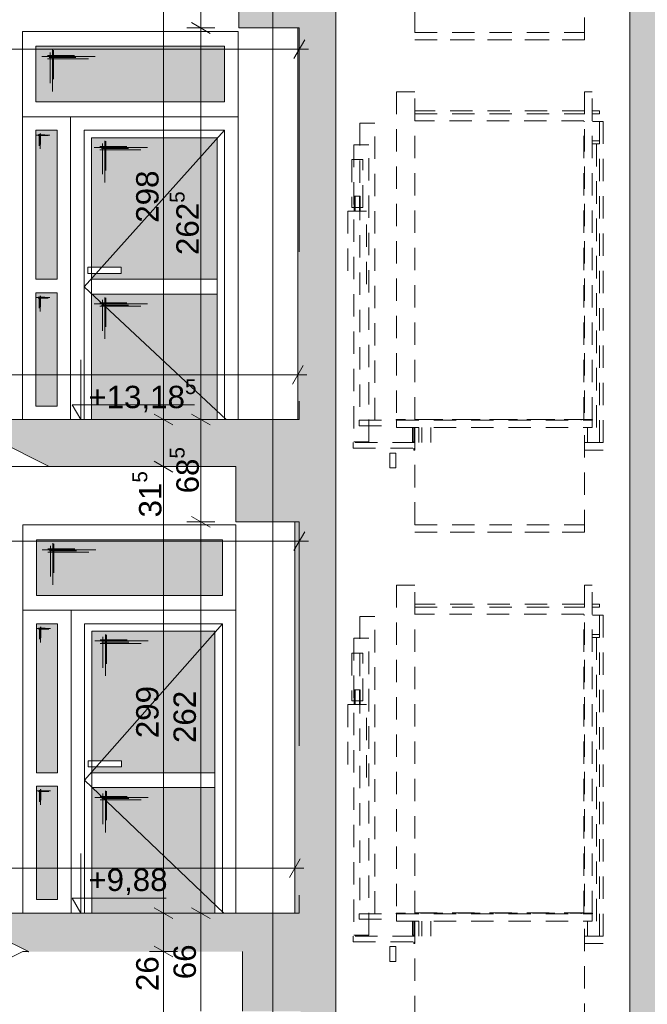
# Paper-space layout 'A-15 INWENTARYZACJA - PRZEKRÓJ' of a CAD drawing. Header units: millimetres. Extents: x 0 to 594, y 0 to 550.
# Tile 17 of 62: x 129 to 171, y 255 to 320. Entities that reach past the tile are written whole.
import ezdxf
from ezdxf.xclip import XClip

# ---------------------------------------------------------------- set-up
doc = ezdxf.new("R2010")
doc.units = ezdxf.units.MM
doc.header["$MEASUREMENT"] = 0
doc.header["$XCLIPFRAME"] = 0
for name, pattern in [('DASHDOTX2', [1000, 500, -250, 0, -250]), ('LINIE_3', [25, 15, -10]), ('Przer. długie kreski', [2.5, 1.5, -1]), ('PRZERYWANA', [5.64444, 2.82222, -2.82222]), ('VERDECKT', [381, 254, -127])]:
    doc.linetypes.add(name, pattern=pattern)
for name, color, linetype, lineweight, true_color in [('A_osie_Nr_pióra__16', 7, 'Continuous', 5, 0x0f0f0f), ('A_schody_Nr_pióra__9', 7, 'Continuous', 13, 0xadadad), ('A_stolarka_Nr_pióra__254', 7, 'Continuous', 5, 0xfdfdfd), ('A_stolarka_Nr_pióra__9', 7, 'Continuous', 13, 0xadadad), ('A_winda_Nr_pióra__10', 7, 'Continuous', 13, 0x4b4b4b), ('A_ściany_Nr_pióra__8', 7, 'Continuous', 13, 0x4c4c4c)]:
    doc.layers.add(name, color=color, linetype=linetype, lineweight=lineweight, true_color=true_color)
doc.layers.add('A_podrys', color=7, linetype='Continuous')
doc.layers.add('A_stolarka', color=7, linetype='Continuous')
for name, color, linetype, lineweight in [('A_schody_Nr_pióra__1', 7, 'Continuous', 20), ('A_strop_Nr_pióra__1', 7, 'Continuous', 20), ('A_wymiary_Nr_pióra__1', 7, 'Continuous', 20), ('A_wymiary_Nr_pióra__2', 8, 'Continuous', 13), ('A_ściany_Nr_pióra__1', 7, 'Continuous', 20)]:
    doc.layers.add(name, color=color, linetype=linetype, lineweight=lineweight)
doc.styles.add('STYL_AUTOMATYCZNY_1', font='arial.ttf')
doc.styles.add('STYL_AUTOMATYCZNY_4', font='arial.ttf')

# ---------------------------------------------------------------- blocks, each defined once
blk = doc.blocks.new('Rysunek_2_2', base_point=(-1563.001, -181.131))
at = {"linetype": 'Continuous', "lineweight": 0, "true_color": 0x000000}
h = blk.add_hatch(color=18, dxfattribs=at)
h.paths.add_polyline_path([(78.971, 521.258), (82.471, 521.258), (82.471, 526.771), (144.471, 526.771), (144.471, 492.058), (128.571, 492.058), (128.571, 487.833), (144.178, 487.833), (144.178, 485.033), (148.171, 485.033), (148.171, 458.833), (128.921, 458.833), (128.921, 459.335), (129.071, 459.335), (129.071, 460.335), (125.881, 460.335), (125.881, 460.838), (126.031, 460.838), (126.031, 461.838), (122.841, 461.838), (122.841, 462.34), (122.991, 462.34), (122.991, 463.34), (119.801, 463.34), (119.801, 463.842), (119.951, 463.842), (119.951, 464.842), (116.761, 464.842), (116.761, 465.345), (116.911, 465.345), (116.911, 466.345), (113.721, 466.345), (113.721, 466.847), (113.871, 466.847), (113.871, 467.847), (110.681, 467.847), (110.681, 468.349), (110.831, 468.349), (110.831, 469.349), (107.641, 469.349), (107.641, 469.851), (107.791, 469.851), (107.791, 470.851), (104.601, 470.851), (104.601, 471.354), (104.751, 471.354), (104.751, 472.354), (101.561, 472.354), (101.561, 472.856), (101.711, 472.856), (101.711, 473.856), (98.521, 473.856), (98.521, 474.358), (98.671, 474.358), (98.671, 475.358), (95.471, 475.358), (82.471, 475.358), (82.471, 472.158), (98.571, 472.158), (131.1, 456.083), (143.951, 456.083), (143.951, 452.033), (147.971, 452.033), (147.971, 425.983), (128.521, 425.983), (128.521, 426.467), (128.671, 426.467), (128.671, 427.467), (125.541, 427.467), (125.541, 427.951), (125.691, 427.951), (125.691, 428.951), (122.561, 428.951), (122.561, 429.435), (122.711, 429.435), (122.711, 430.435), (119.581, 430.435), (119.581, 430.92), (119.731, 430.92), (119.731, 431.92), (116.601, 431.92), (116.601, 432.404), (116.751, 432.404), (116.751, 433.404), (113.621, 433.404), (113.621, 433.888), (113.771, 433.888), (113.771, 434.888), (110.641, 434.888), (110.641, 435.372), (110.791, 435.372), (110.791, 436.372), (107.661, 436.372), (107.661, 436.856), (107.811, 436.856), (107.811, 437.856), (104.681, 437.856), (104.681, 438.34), (104.831, 438.34), (104.831, 439.34), (101.701, 439.34), (101.701, 439.824), (101.851, 439.824), (101.851, 440.824), (98.721, 440.824), (98.721, 441.308), (98.871, 441.308), (98.871, 442.308), (98.321, 442.308), (82.471, 442.308), (82.471, 439.308), (98.4, 439.308), (130.728, 423.208), (144.291, 423.208), (144.291, 419.148), (147.671, 419.148), (147.671, 393.008), (128.121, 393.008), (128.121, 393.522), (128.271, 393.522), (128.271, 394.522), (125.181, 394.522), (125.181, 395.035), (125.331, 395.035), (125.331, 396.035), (122.241, 396.035), (122.241, 396.549), (122.391, 396.549), (122.391, 397.549), (119.301, 397.549), (119.301, 398.063), (119.451, 398.063), (119.451, 399.063), (116.361, 399.063), (116.361, 399.576), (116.511, 399.576), (116.511, 400.576), (113.421, 400.576), (113.421, 401.09), (113.571, 401.09), (113.571, 402.09), (110.481, 402.09), (110.481, 402.604), (110.631, 402.604), (110.631, 403.604), (107.541, 403.604), (107.541, 404.117), (107.691, 404.117), (107.691, 405.117), (104.601, 405.117), (104.601, 405.631), (104.751, 405.631), (104.751, 406.631), (101.661, 406.631), (101.661, 407.145), (101.811, 407.145), (101.811, 408.145), (98.721, 408.145), (98.721, 408.658), (98.871, 408.658), (98.871, 409.658), (95.671, 409.658), (82.471, 409.658), (82.471, 406.408), (98.817, 406.408), (131.205, 389.733), (143.851, 389.733), (143.851, 385.843), (147.471, 385.843), (147.471, 359.733), (128.121, 359.733), (128.121, 360.245), (128.271, 360.245), (128.271, 361.245), (125.091, 361.245), (125.091, 361.756), (125.241, 361.756), (125.241, 362.756), (122.061, 362.756), (122.061, 363.267), (122.211, 363.267), (122.211, 364.267), (119.031, 364.267), (119.031, 364.779), (119.181, 364.779), (119.181, 365.779), (116.001, 365.779), (116.001, 366.29), (116.151, 366.29), (116.151, 367.29), (112.971, 367.29), (112.971, 367.801), (113.121, 367.801), (113.121, 368.801), (109.941, 368.801), (109.941, 369.313), (110.091, 369.313), (110.091, 370.313), (106.911, 370.313), (106.911, 370.824), (107.061, 370.824), (107.061, 371.824), (103.881, 371.824), (103.881, 372.335), (104.031, 372.335), (104.031, 373.335), (100.851, 373.335), (100.851, 373.847), (101.001, 373.847), (101.001, 374.847), (97.821, 374.847), (97.821, 375.358), (97.971, 375.358), (97.971, 376.358), (94.771, 376.358), (82.471, 376.358), (82.471, 373.208), (97.746, 373.208), (130.725, 356.758), (144.201, 356.758), (144.201, 353.088), (148.071, 353.088), (148.071, 326.658), (128.521, 326.658), (128.521, 327.154), (128.671, 327.154), (128.671, 328.154), (125.521, 328.154), (125.521, 328.649), (125.671, 328.649), (125.671, 329.649), (122.521, 329.649), (122.521, 330.145), (122.671, 330.145), (122.671, 331.145), (119.521, 331.145), (119.521, 331.64), (119.671, 331.64), (119.671, 332.64), (116.521, 332.64), (116.521, 333.135), (116.671, 333.135), (116.671, 334.135), (113.521, 334.135), (113.521, 334.631), (113.671, 334.631), (113.671, 335.631), (110.521, 335.631), (110.521, 336.126), (110.671, 336.126), (110.671, 337.126), (107.521, 337.126), (107.521, 337.622), (107.671, 337.622), (107.671, 338.622), (104.521, 338.622), (104.521, 339.117), (104.671, 339.117), (104.671, 340.117), (101.521, 340.117), (101.521, 340.613), (101.671, 340.613), (101.671, 341.613), (98.521, 341.613), (98.521, 342.108), (98.671, 342.108), (98.671, 343.108), (95.471, 343.108), (82.471, 343.108), (82.471, 340.108), (98.177, 340.108), (131.528, 323.483), (144.014, 323.483), (144.014, 319.913), (147.971, 319.913), (147.971, 293.683), (147.771, 293.683), (128.421, 293.683), (128.421, 294.185), (128.571, 294.185), (128.571, 295.185), (125.441, 295.185), (125.441, 295.688), (125.591, 295.688), (125.591, 296.688), (122.461, 296.688), (122.461, 297.19), (122.611, 297.19), (122.611, 298.19), (119.481, 298.19), (119.481, 298.692), (119.631, 298.692), (119.631, 299.692), (116.501, 299.692), (116.501, 300.195), (116.651, 300.195), (116.651, 301.195), (113.521, 301.195), (113.521, 301.697), (113.671, 301.697), (113.671, 302.697), (110.541, 302.697), (110.541, 303.199), (110.691, 303.199), (110.691, 304.199), (107.561, 304.199), (107.561, 304.701), (107.711, 304.701), (107.711, 305.701), (104.581, 305.701), (104.581, 306.204), (104.731, 306.204), (104.731, 307.204), (101.601, 307.204), (101.601, 307.706), (101.751, 307.706), (101.751, 308.706), (98.621, 308.706), (98.621, 309.208), (98.771, 309.208), (98.771, 310.208), (95.571, 310.208), (82.471, 310.208), (82.471, 307.008), (98.657, 307.008), (131.337, 290.533), (143.821, 290.533), (143.821, 286.843), (147.771, 286.843), (147.771, 260.633), (128.171, 260.633), (128.121, 260.633), (128.121, 261.099), (128.271, 261.099), (128.271, 262.099), (125.161, 262.099), (125.161, 262.565), (125.311, 262.565), (125.311, 263.565), (122.201, 263.565), (122.201, 264.031), (122.351, 264.031), (122.351, 265.031), (119.241, 265.031), (119.241, 265.497), (119.391, 265.497), (119.391, 266.497), (116.281, 266.497), (116.281, 266.963), (116.431, 266.963), (116.431, 267.963), (113.321, 267.963), (113.321, 268.429), (113.471, 268.429), (113.471, 269.429), (110.361, 269.429), (110.361, 269.895), (110.511, 269.895), (110.511, 270.895), (107.401, 270.895), (107.401, 271.36), (107.551, 271.36), (107.551, 272.36), (104.441, 272.36), (104.441, 272.826), (104.591, 272.826), (104.591, 273.826), (101.481, 273.826), (101.481, 274.292), (101.631, 274.292), (101.631, 275.292), (98.521, 275.292), (98.521, 275.758), (98.671, 275.758), (98.671, 276.758), (95.471, 276.758), (82.471, 276.758), (82.471, 273.908), (97.936, 273.908), (129.941, 258.058), (144.279, 258.058), (144.279, 254.058), (148.071, 254.058), (148.171, 254.058), (148.171, 227.858), (148.071, 227.858), (128.821, 227.858), (128.821, 228.317), (128.971, 228.317), (128.971, 229.317), (125.791, 229.317), (125.791, 229.776), (125.941, 229.776), (125.941, 230.776), (122.761, 230.776), (122.761, 231.235), (122.911, 231.235), (122.911, 232.235), (119.731, 232.235), (119.731, 232.695), (119.881, 232.695), (119.881, 233.695), (116.701, 233.695), (116.701, 234.154), (116.851, 234.154), (116.851, 235.154), (113.671, 235.154), (113.671, 235.613), (113.821, 235.613), (113.821, 236.613), (110.641, 236.613), (110.641, 237.072), (110.791, 237.072), (110.791, 238.072), (107.611, 238.072), (107.611, 238.531), (107.761, 238.531), (107.761, 239.531), (104.581, 239.531), (104.581, 239.99), (104.731, 239.99), (104.731, 240.99), (101.551, 240.99), (101.551, 241.449), (101.701, 241.449), (101.701, 242.449), (98.521, 242.449), (98.521, 242.908), (98.671, 242.908), (98.671, 243.908), (95.471, 243.908), (82.471, 243.908), (82.471, 257.508), (80.778, 257.508), (80.778, 257.458), (79.778, 257.458), (79.778, 257.508), (78.971, 257.508), (78.971, 128.858), (78.971, 108.706), (172.701, 108.706), (223.521, 108.706), (304.19, 108.706), (545.864, 108.706), (545.864, 212.647), (540.844, 212.647), (540.844, 210.897), (524.894, 210.897), (524.894, 211.43), (525.044, 211.43), (525.044, 212.43), (521.953, 212.43), (521.953, 212.963), (522.103, 212.963), (522.103, 213.963), (519.012, 213.963), (519.012, 214.496), (519.162, 214.496), (519.162, 215.496), (516.071, 215.496), (516.071, 216.029), (516.221, 216.029), (516.221, 217.029), (513.13, 217.029), (513.13, 217.562), (513.28, 217.562), (513.28, 218.562), (510.189, 218.562), (510.189, 219.095), (510.339, 219.095), (510.339, 220.095), (507.248, 220.095), (507.248, 220.628), (507.398, 220.628), (507.398, 221.628), (504.307, 221.628), (504.307, 222.161), (504.457, 222.161), (504.457, 223.161), (501.366, 223.161), (501.366, 223.694), (501.516, 223.694), (501.516, 224.694), (498.425, 224.694), (498.425, 225.226), (498.575, 225.226), (498.575, 226.226), (495.849, 226.226), (495.484, 226.226), (495.484, 226.759), (495.634, 226.759), (495.634, 227.759), (495.554, 227.759), (477.104, 227.759), (477.104, 254.109), (479.494, 254.109), (479.494, 257.939), (494.161, 257.939), (524.302, 242.503), (527.184, 241.027), (540.844, 241.027), (540.844, 243.977), (524.714, 243.977), (524.714, 244.505), (524.864, 244.505), (524.864, 245.505), (521.731, 245.505), (521.731, 246.033), (521.881, 246.033), (521.881, 247.033), (518.748, 247.033), (518.748, 247.56), (518.898, 247.56), (518.898, 248.56), (515.765, 248.56), (515.765, 249.088), (515.915, 249.088), (515.915, 250.088), (512.782, 250.088), (512.782, 250.616), (512.932, 250.616), (512.932, 251.616), (509.799, 251.616), (509.799, 252.144), (509.949, 252.144), (509.949, 253.144), (506.816, 253.144), (506.816, 253.671), (506.966, 253.671), (506.966, 254.671), (503.833, 254.671), (503.833, 255.199), (503.983, 255.199), (503.983, 256.199), (500.85, 256.199), (500.85, 256.727), (501, 256.727), (501, 257.727), (497.867, 257.727), (497.867, 258.255), (498.017, 258.255), (498.017, 259.255), (495.067, 259.255), (494.884, 259.255), (494.884, 259.782), (495.034, 259.782), (495.034, 260.782), (494.924, 260.782), (494.774, 260.782), (491.904, 260.782), (476.524, 260.782), (476.494, 260.782), (476.494, 287.012), (478.924, 287.012), (478.924, 290.882), (494.18, 290.882), (524.493, 275.514), (528.116, 273.677), (540.844, 273.677), (540.844, 276.987), (527.733, 276.987), (524.904, 276.987), (524.904, 277.513), (525.054, 277.513), (525.054, 278.513), (521.894, 278.513), (521.894, 279.039), (522.044, 279.039), (522.044, 280.039), (518.884, 280.039), (518.884, 280.565), (519.034, 280.565), (519.034, 281.565), (515.874, 281.565), (515.874, 282.091), (516.024, 282.091), (516.024, 283.091), (512.864, 283.091), (512.864, 283.617), (513.014, 283.617), (513.014, 284.617), (509.854, 284.617), (509.854, 285.143), (510.004, 285.143), (510.004, 286.143), (506.844, 286.143), (506.844, 286.669), (506.994, 286.669), (506.994, 287.669), (503.834, 287.669), (503.834, 288.195), (503.984, 288.195), (503.984, 289.195), (500.824, 289.195), (500.824, 289.721), (500.974, 289.721), (500.974, 290.721), (497.814, 290.721), (497.814, 291.247), (497.964, 291.247), (497.964, 292.247), (494.804, 292.247), (494.804, 292.271), (494.804, 292.773), (494.954, 292.773), (494.954, 293.773), (494.924, 293.773), (494.454, 293.773), (476.824, 293.773), (476.824, 319.773), (478.994, 319.773), (478.994, 323.723), (495.855, 323.723), (524.618, 308.913), (528.086, 307.127), (540.844, 307.127), (540.844, 310.427), (524.954, 310.427), (524.954, 310.959), (525.104, 310.959), (525.104, 311.959), (521.98, 311.959), (521.98, 312.49), (522.13, 312.49), (522.13, 313.49), (519.006, 313.49), (519.006, 314.021), (519.156, 314.021), (519.156, 315.021), (516.032, 315.021), (516.032, 315.553), (516.182, 315.553), (516.182, 316.553), (513.058, 316.553), (513.058, 317.084), (513.208, 317.084), (513.208, 318.084), (510.084, 318.084), (510.084, 318.615), (510.234, 318.615), (510.234, 319.615), (507.11, 319.615), (507.11, 320.147), (507.26, 320.147), (507.26, 321.147), (504.136, 321.147), (504.136, 321.678), (504.286, 321.678), (504.286, 322.678), (501.162, 322.678), (501.162, 323.21), (501.312, 323.21), (501.312, 324.21), (498.188, 324.21), (498.188, 324.741), (498.338, 324.741), (498.338, 325.741), (495.214, 325.741), (495.214, 325.759), (495.214, 326.272), (495.364, 326.272), (495.364, 327.272), (494.884, 327.272), (492.234, 327.272), (476.744, 327.272), (476.744, 353.502), (479.104, 353.502), (479.104, 357.272), (494.171, 357.272), (524.472, 342.222), (527.824, 340.557), (540.844, 340.557), (540.844, 343.717), (524.834, 343.717), (524.834, 344.21), (524.984, 344.21), (524.984, 345.21), (521.828, 345.21), (521.828, 345.703), (521.978, 345.703), (521.978, 346.703), (518.822, 346.703), (518.822, 347.196), (518.972, 347.196), (518.972, 348.196), (515.816, 348.196), (515.816, 348.689), (515.966, 348.689), (515.966, 349.689), (512.81, 349.689), (512.81, 350.182), (512.96, 350.182), (512.96, 351.182), (509.804, 351.182), (509.804, 351.676), (509.954, 351.676), (509.954, 352.676), (506.798, 352.676), (506.798, 353.169), (506.948, 353.169), (506.948, 354.169), (503.792, 354.169), (503.792, 354.662), (503.942, 354.662), (503.942, 355.662), (503.693, 355.662), (500.786, 355.662), (500.786, 356.155), (500.936, 356.155), (500.936, 357.155), (500.69, 357.155), (497.78, 357.155), (497.78, 357.648), (497.93, 357.648), (497.93, 358.648), (497.687, 358.648), (495.09, 358.648), (494.774, 358.648), (494.774, 359.141), (494.924, 359.141), (494.924, 360.141), (476.674, 360.141), (476.674, 386.401), (478.894, 386.401), (478.894, 389.901), (495.646, 389.901), (524.664, 375.537), (528.34, 373.717), (540.844, 373.717), (540.844, 377.057), (524.974, 377.057), (524.974, 377.542), (525.124, 377.542), (525.124, 378.542), (521.974, 378.542), (521.974, 379.027), (522.124, 379.027), (522.124, 380.027), (518.974, 380.027), (518.974, 380.512), (519.124, 380.512), (519.124, 381.512), (515.974, 381.512), (515.974, 381.997), (516.124, 381.997), (516.124, 382.997), (512.974, 382.997), (512.974, 383.482), (513.124, 383.482), (513.124, 384.482), (509.974, 384.482), (509.974, 384.967), (510.124, 384.967), (510.124, 385.967), (506.974, 385.967), (506.974, 386.452), (507.124, 386.452), (507.124, 387.452), (503.974, 387.452), (503.974, 387.937), (504.124, 387.937), (504.124, 388.937), (500.974, 388.937), (500.974, 389.422), (501.124, 389.422), (501.124, 390.422), (497.974, 390.422), (497.974, 390.907), (498.124, 390.907), (498.124, 391.907), (494.974, 391.907), (494.974, 392.392), (495.124, 392.392), (495.124, 393.392), (476.594, 393.392), (476.594, 419.552), (478.984, 419.552), (478.984, 423.322), (494.208, 423.322), (524.534, 408.57), (528.158, 406.807), (540.844, 406.807), (540.844, 410.087), (524.844, 410.087), (524.844, 410.563), (524.994, 410.563), (524.994, 411.563), (521.81, 411.563), (521.81, 412.039), (521.96, 412.039), (521.96, 413.039), (518.776, 413.039), (518.776, 413.515), (518.926, 413.515), (518.926, 414.515), (515.742, 414.515), (515.742, 414.991), (515.892, 414.991), (515.892, 415.991), (512.708, 415.991), (512.708, 416.467), (512.858, 416.467), (512.858, 417.467), (509.674, 417.467), (509.674, 417.943), (509.824, 417.943), (509.824, 418.943), (506.64, 418.943), (506.64, 419.419), (506.79, 419.419), (506.79, 420.419), (503.606, 420.419), (503.606, 420.895), (503.756, 420.895), (503.756, 421.895), (500.572, 421.895), (500.572, 422.37), (500.722, 422.37), (500.722, 423.37), (497.538, 423.37), (497.538, 423.846), (497.688, 423.846), (497.688, 424.846), (494.504, 424.846), (494.504, 425.322), (494.654, 425.322), (494.654, 426.322), (476.524, 426.322), (476.524, 452.452), (478.296, 452.452), (478.296, 456.352), (494.145, 456.352), (527.939, 439.877), (540.844, 439.877), (540.844, 442.957), (525.044, 442.957), (525.044, 443.423), (525.194, 443.423), (525.194, 444.423), (522.038, 444.423), (522.038, 444.888), (522.188, 444.888), (522.188, 445.888), (519.032, 445.888), (519.032, 446.354), (519.182, 446.354), (519.182, 447.354), (516.026, 447.354), (516.026, 447.819), (516.176, 447.819), (516.176, 448.819), (513.02, 448.819), (513.02, 449.285), (513.17, 449.285), (513.17, 450.285), (510.014, 450.285), (510.014, 450.75), (510.164, 450.75), (510.164, 451.75), (507.008, 451.75), (507.008, 452.215), (507.158, 452.215), (507.158, 453.215), (504.002, 453.215), (504.002, 453.681), (504.152, 453.681), (504.152, 454.681), (500.996, 454.681), (500.996, 455.146), (501.146, 455.146), (501.146, 456.146), (497.99, 456.146), (497.99, 456.612), (498.14, 456.612), (498.14, 457.612), (494.984, 457.612), (494.984, 458.077), (495.134, 458.077), (495.134, 459.077), (476.554, 459.077), (476.554, 485.297), (478.654, 485.297), (478.654, 488.687), (540.844, 488.687), (540.844, 485.317), (545.864, 485.317), (545.864, 508.739), (540.844, 508.739), (540.844, 506.896), (346.273, 506.896), (346.273, 532.459), (344.115, 532.459), (344.115, 530.095), (82.471, 530.095), (82.471, 532.459), (78.971, 532.459)])
h.paths.add_polyline_path([(95.471, 211.358), (82.471, 211.358), (82.471, 241.358), (97.329, 241.358), (131.386, 224.958), (144.133, 224.958), (144.133, 221.358), (148.071, 221.358), (148.071, 194.858), (128.521, 194.858), (128.521, 195.358), (128.671, 195.358), (128.671, 196.358), (125.521, 196.358), (125.521, 196.858), (125.671, 196.858), (125.671, 197.858), (122.521, 197.858), (122.521, 198.358), (122.671, 198.358), (122.671, 199.358), (119.521, 199.358), (119.521, 199.858), (119.671, 199.858), (119.671, 200.858), (116.521, 200.858), (116.521, 201.358), (116.671, 201.358), (116.671, 202.358), (113.521, 202.358), (113.521, 202.858), (113.671, 202.858), (113.671, 203.858), (110.521, 203.858), (110.521, 204.358), (110.671, 204.358), (110.671, 205.358), (107.521, 205.358), (107.521, 205.858), (107.671, 205.858), (107.671, 206.858), (104.521, 206.858), (104.521, 207.358), (104.671, 207.358), (104.671, 208.358), (101.521, 208.358), (101.521, 208.858), (101.671, 208.858), (101.671, 209.858), (98.521, 209.858), (98.521, 210.358), (98.671, 210.358), (98.671, 211.358)], flags=0)
h.paths.add_polyline_path([(82.471, 145.158), (82.471, 175.258), (98.262, 175.258), (131.328, 158.558), (144.571, 158.558), (144.571, 155.088), (147.971, 155.088), (147.971, 128.858), (126.421, 128.858), (126.421, 129.488), (126.571, 129.488), (126.571, 130.488), (123.477, 130.488), (123.477, 131.118), (123.627, 131.118), (123.627, 132.118), (120.532, 132.118), (120.532, 132.748), (120.682, 132.748), (120.682, 133.748), (117.588, 133.748), (117.588, 134.378), (117.738, 134.378), (117.738, 135.378), (114.643, 135.378), (114.643, 136.008), (114.793, 136.008), (114.793, 137.008), (111.699, 137.008), (111.699, 137.638), (111.849, 137.638), (111.849, 138.638), (108.754, 138.638), (108.754, 139.268), (108.904, 139.268), (108.904, 140.268), (105.81, 140.268), (105.81, 140.898), (105.96, 140.898), (105.96, 141.898), (102.865, 141.898), (102.865, 142.528), (103.015, 142.528), (103.015, 143.528), (99.921, 143.528), (99.921, 144.158), (100.071, 144.158), (100.071, 145.158), (96.871, 145.158)], flags=0)
h.paths.add_polyline_path([(98.571, 178.358), (82.471, 178.358), (82.471, 208.858), (97.167, 208.858), (130.967, 191.958), (144.129, 191.958), (144.129, 188.388), (147.871, 188.388), (147.871, 161.858), (131.471, 161.858), (128.271, 161.858), (128.121, 161.858), (128.121, 162.358), (128.271, 162.358), (128.271, 163.358), (125.151, 163.358), (125.151, 163.858), (125.301, 163.858), (125.301, 164.858), (122.181, 164.858), (122.181, 165.358), (122.331, 165.358), (122.331, 166.358), (119.211, 166.358), (119.211, 166.858), (119.361, 166.858), (119.361, 167.858), (116.241, 167.858), (116.241, 168.358), (116.391, 168.358), (116.391, 169.358), (113.271, 169.358), (113.271, 169.858), (113.421, 169.858), (113.421, 170.858), (110.301, 170.858), (110.301, 171.358), (110.451, 171.358), (110.451, 172.358), (107.331, 172.358), (107.331, 172.858), (107.481, 172.858), (107.481, 173.858), (104.361, 173.858), (104.361, 174.358), (104.511, 174.358), (104.511, 175.358), (101.391, 175.358), (101.391, 175.858), (101.541, 175.858), (101.541, 176.858), (98.421, 176.858), (98.421, 177.358), (98.571, 177.358)], flags=0)
h.paths.add_polyline_path([(150.524, 494.366), (170.201, 494.366), (170.201, 116.835), (150.524, 116.835)], flags=0)
h.paths.add_polyline_path([(172.701, 496.906), (150.524, 496.906), (150.524, 507.797), (150.524, 526.771), (195.183, 526.771), (195.183, 496.906)], flags=0)
h.paths.add_polyline_path([(172.701, 224.871), (222.021, 224.871), (222.021, 215.858), (223.521, 215.858), (223.521, 227.858), (172.701, 227.858), (172.701, 257.637), (222.021, 257.637), (222.021, 248.858), (223.521, 248.858), (223.521, 260.633), (172.701, 260.633), (172.701, 290.657), (222.021, 290.657), (222.021, 281.633), (223.521, 281.633), (223.521, 293.683), (172.701, 293.683), (172.701, 323.677), (222.021, 323.677), (222.021, 314.683), (223.521, 314.683), (223.521, 326.858), (172.701, 326.858), (172.701, 356.697), (222.021, 356.697), (222.021, 347.858), (223.521, 347.858), (223.521, 359.933), (172.701, 359.933), (172.701, 389.633), (222.021, 389.633), (222.021, 380.933), (223.521, 380.933), (223.521, 393.158), (172.701, 393.158), (172.701, 422.653), (222.021, 422.653), (222.021, 414.158), (223.521, 414.158), (223.521, 426.133), (172.701, 426.133), (172.701, 455.673), (222.021, 455.673), (222.021, 447.133), (223.521, 447.133), (223.521, 458.833), (172.701, 458.833), (172.701, 488.693), (222.021, 488.693), (222.021, 479.833), (223.521, 479.833), (223.521, 494.535), (251.6, 494.535), (251.6, 116.835), (223.521, 116.835), (223.521, 128.858), (172.701, 128.858), (172.701, 158.494), (222.021, 158.494), (222.021, 149.858), (223.521, 149.858), (223.521, 161.858), (172.701, 161.858), (172.701, 191.682), (222.021, 191.682), (222.021, 182.858), (223.521, 182.858), (223.521, 194.858), (172.701, 194.858)], flags=0)
h.paths.add_polyline_path([(196.183, 496.906), (196.183, 526.771), (211.83, 526.771), (211.83, 522.206), (215.555, 522.206), (215.555, 526.771), (277.7, 526.771), (277.7, 522.206), (281.341, 522.206), (281.341, 526.771), (330.073, 526.771), (343.402, 526.771), (343.402, 520.253), (344.306, 520.253), (344.306, 491.91), (330.073, 491.91), (308.338, 491.91), (308.338, 496.906), (302.69, 496.906), (223.521, 496.906), (222.021, 496.906)], flags=0)
h.paths.add_polyline_path([(252.986, 194.858), (252.986, 221.358), (256.744, 221.358), (256.744, 224.268), (276.249, 224.268), (276.249, 221.358), (280.601, 221.358), (280.601, 215.858), (282.33, 215.858), (282.33, 227.858), (253.1, 227.858), (253.1, 254.133), (255.965, 254.133), (255.965, 257.043), (276.56, 257.043), (276.56, 254.133), (280.531, 254.133), (280.531, 248.858), (282.33, 248.858), (282.33, 260.633), (253.1, 260.633), (253.1, 286.843), (255.62, 286.843), (255.62, 290.033), (276.43, 290.033), (276.43, 286.843), (280.911, 286.843), (280.911, 281.633), (282.33, 281.633), (282.33, 293.683), (253.1, 293.683), (253.1, 319.913), (255.56, 319.913), (255.56, 323.193), (276.41, 323.193), (276.41, 319.913), (280.781, 319.913), (280.781, 314.683), (282.33, 314.683), (282.33, 326.858), (253.1, 326.858), (253.1, 353.088), (255.85, 353.088), (255.85, 356.348), (276.87, 356.348), (276.87, 353.088), (280.771, 353.088), (280.771, 347.858), (282.33, 347.858), (282.33, 359.933), (253.1, 359.933), (253.1, 385.843), (255.8, 385.843), (255.8, 389.443), (276.57, 389.443), (276.57, 385.843), (280.771, 385.843), (280.771, 380.933), (282.33, 380.933), (282.33, 393.158), (253.1, 393.158), (253.1, 419.148), (255.377, 419.148), (255.377, 423.278), (277.092, 423.278), (277.092, 419.148), (280.851, 419.148), (280.851, 414.158), (282.33, 414.158), (282.33, 426.133), (253.1, 426.133), (253.1, 451.983), (255.98, 451.983), (255.98, 456.083), (276.881, 456.083), (276.86, 451.983), (280.851, 451.983), (280.851, 447.133), (282.33, 447.133), (282.33, 458.833), (253.1, 458.833), (253.1, 485.003), (255.966, 485.003), (255.966, 488.143), (276.82, 488.143), (276.82, 485.003), (280.951, 485.003), (280.951, 479.833), (282.33, 479.833), (282.33, 494.535), (302.69, 494.535), (302.69, 116.835), (282.33, 116.835), (282.33, 128.858), (253.1, 128.858), (253.1, 155.358), (255.659, 155.358), (255.659, 158.458), (277.1, 158.458), (277.1, 155.358), (280.751, 155.358), (280.751, 149.858), (282.33, 149.858), (282.33, 161.858), (253.1, 161.858), (253.1, 188.358), (255.71, 188.358), (255.71, 191.268), (276.58, 191.268), (276.58, 188.358), (280.69, 188.358), (280.69, 182.858), (282.33, 182.858), (282.33, 194.858)], flags=0)
h.paths.add_polyline_path([(304.19, 158.737), (455.374, 158.737), (455.374, 128.858), (304.19, 128.858)], flags=0)
h.paths.add_polyline_path([(304.19, 323.831), (474.634, 323.831), (474.634, 293.683), (304.19, 293.683)], flags=0)
h.paths.add_polyline_path([(304.19, 224.831), (474.634, 224.831), (474.634, 194.858), (304.19, 194.858)], flags=0)
h.paths.add_polyline_path([(304.19, 458.833), (304.19, 488.842), (474.634, 488.842), (474.634, 458.833)], flags=0)
h.paths.add_polyline_path([(304.19, 290.656), (474.634, 290.656), (474.634, 260.633), (304.19, 260.633)], flags=0)
h.paths.add_polyline_path([(474.634, 393.158), (304.19, 393.158), (304.19, 423.106), (474.634, 423.106)], flags=0)
h.paths.add_polyline_path([(304.19, 356.906), (474.634, 356.906), (474.634, 326.858), (304.19, 326.858)], flags=0)
h.paths.add_polyline_path([(304.19, 161.658), (304.19, 191.831), (474.634, 191.831), (474.634, 161.658), (455.374, 161.658)], flags=0)
h.paths.add_polyline_path([(304.19, 227.858), (304.19, 257.606), (474.634, 257.606), (474.634, 227.858)], flags=0)
h.paths.add_polyline_path([(304.19, 426.133), (304.19, 455.806), (474.634, 455.806), (474.634, 426.133)], flags=0)
h.paths.add_polyline_path([(304.19, 359.933), (304.19, 390.131), (474.634, 390.131), (474.634, 360.141), (474.634, 359.933)], flags=0)
h.paths.add_polyline_path([(349.328, 491.91), (349.328, 503.872), (540.844, 503.872), (540.844, 491.91), (474.634, 491.91)], flags=0)
h.paths.add_polyline_path([(540.844, 129.007), (456.874, 129.007), (456.874, 158.737), (474.634, 158.737), (474.634, 155.257), (479.284, 155.257), (479.284, 158.737), (495.613, 158.737), (516.724, 148.936), (518.578, 148.076), (518.578, 147.553), (540.844, 147.553)], flags=0)
h.paths.add_polyline_path([(477.024, 188.328), (479.355, 188.328), (479.355, 192.081), (494.25, 192.081), (524.526, 177.003), (528.16, 175.193), (540.844, 175.193), (540.844, 150.553), (519.727, 150.553), (516.954, 150.553), (516.954, 151.941), (513.964, 151.941), (513.964, 153.329), (510.974, 153.329), (510.974, 154.717), (507.984, 154.717), (507.984, 156.106), (504.994, 156.106), (504.994, 157.494), (502.004, 157.494), (502.004, 158.882), (499.014, 158.882), (499.014, 160.27), (496.024, 160.27), (496.024, 161.658), (494.834, 161.658), (477.024, 161.658)], flags=0)
h.paths.add_polyline_path([(477.104, 220.828), (479.254, 220.828), (479.254, 224.558), (495.439, 224.558), (524.46, 209.432), (525.678, 208.797), (526.72, 208.797), (540.844, 208.797), (540.844, 178.537), (527.761, 178.537), (525.004, 178.537), (525.004, 179.014), (525.154, 179.014), (525.154, 180.014), (522.017, 180.014), (522.017, 180.49), (522.167, 180.49), (522.167, 181.49), (519.03, 181.49), (519.03, 181.967), (519.18, 181.967), (519.18, 182.967), (516.043, 182.967), (516.043, 183.443), (516.193, 183.443), (516.193, 184.443), (513.056, 184.443), (513.056, 184.919), (513.206, 184.919), (513.206, 185.919), (510.069, 185.919), (510.069, 186.396), (510.219, 186.396), (510.219, 187.396), (507.082, 187.396), (507.082, 187.872), (507.232, 187.872), (507.232, 188.872), (504.095, 188.872), (504.095, 189.349), (504.245, 189.349), (504.245, 190.349), (501.108, 190.349), (501.108, 190.825), (501.258, 190.825), (501.258, 191.825), (498.121, 191.825), (498.121, 192.302), (498.271, 192.302), (498.271, 193.302), (495.271, 193.302), (495.134, 193.302), (495.134, 193.778), (495.284, 193.778), (495.284, 194.778), (494.874, 194.778), (477.104, 194.778)], flags=0)
at = {"layer": 'A_stolarka', "linetype": 'Continuous', "lineweight": 0, "true_color": 0x2d2d2d}
for points in [[(130.441, 318.683), (130.441, 314.961), (143.071, 314.961), (143.071, 318.683)], [(131.865, 303.083), (131.865, 313.061), (130.441, 313.061), (130.441, 303.083)], [(134.165, 303.478), (134.165, 303.083), (142.571, 303.083), (142.571, 312.561), (134.165, 312.561), (134.165, 303.888), (136.144, 303.888), (136.144, 303.478)], [(130.441, 294.583), (131.865, 294.583), (131.865, 302.183), (130.441, 302.183)], [(134.165, 302.083), (134.165, 293.683), (142.571, 293.683), (142.571, 302.083)], [(130.471, 285.633), (130.471, 281.911), (142.921, 281.911), (142.921, 285.633)], [(131.895, 270.033), (131.895, 280.011), (130.471, 280.011), (130.471, 270.033)], [(134.195, 270.428), (134.195, 270.033), (142.421, 270.033), (142.421, 279.511), (134.195, 279.511), (134.195, 270.838), (136.174, 270.838), (136.174, 270.428)], [(130.471, 261.533), (131.895, 261.533), (131.895, 269.133), (130.471, 269.133)], [(134.195, 269.033), (134.195, 260.633), (142.421, 260.633), (142.421, 269.033)]]:
    blk.add_hatch(color=250, dxfattribs=at).paths.add_polyline_path(points)
at = {"layer": 'A_osie_Nr_pióra__16', "color": 250, "linetype": 'DASHDOTX2', "lineweight": 5, "true_color": 0x0f0f0f}
blk.add_line((146.296, 501.211), (146.296, 142.962), dxfattribs=at)
at = {"layer": 'A_schody_Nr_pióra__1', "color": 7, "linetype": 'Continuous', "lineweight": 20}
for p, q in [((98.657, 307.008), (131.337, 290.533)), ((97.936, 273.908), (129.941, 258.058))]:
    blk.add_line(p, q, dxfattribs=at)
at = {"layer": 'A_schody_Nr_pióra__9', "color": 253, "linetype": 'PRZERYWANA', "lineweight": 13, "true_color": 0xadadad}
for p, q in [((128.171, 293.683), (131.134, 293.683)), ((128.171, 260.633), (131.371, 260.633))]:
    blk.add_line(p, q, dxfattribs=at)
at = {"layer": 'A_schody_Nr_pióra__9', "color": 253, "linetype": 'Continuous', "lineweight": 13, "true_color": 0xadadad}
for p, q in [((131.337, 290.533), (128.468, 290.533)), ((98.559, 242.449), (129.562, 258.058)), ((129.562, 258.058), (129.941, 258.058))]:
    blk.add_line(p, q, dxfattribs=at)
blk.add_point((129.941, 258.058), dxfattribs=at)
at = {"layer": 'A_stolarka_Nr_pióra__254', "color": 7, "linetype": 'Continuous', "lineweight": 5, "true_color": 0xfdfdfd}
for p, q in [((130.835, 318.01), (134.411, 318.01)), ((131.213, 318.076), (133.013, 318.076)), ((131.213, 317.849), (133.957, 317.849)), ((131.32, 317.933), (133.121, 317.933)), ((131.391, 318.277), (131.391, 316.22)), ((131.551, 318.452), (131.551, 315.664)), ((131.617, 318.422), (131.617, 316.477)), ((130.486, 312.74), (131.38, 312.74)), ((130.581, 312.757), (131.031, 312.757)), ((130.581, 312.7), (131.267, 312.7)), ((130.607, 312.721), (131.057, 312.721)), ((130.657, 312.789), (130.657, 312.018)), ((130.717, 312.855), (130.717, 311.809)), ((130.742, 312.843), (130.742, 312.114)), ((134.723, 311.973), (136.523, 311.973)), ((134.901, 312.175), (134.901, 310.117)), ((135.061, 312.349), (135.061, 309.562)), ((135.127, 312.32), (135.127, 310.375)), ((134.345, 311.907), (137.92, 311.907)), ((134.723, 311.747), (137.467, 311.747)), ((134.83, 311.83), (136.63, 311.83)), ((130.486, 301.862), (131.38, 301.862)), ((130.581, 301.879), (131.031, 301.879)), ((130.581, 301.822), (131.267, 301.822)), ((130.607, 301.843), (131.057, 301.843)), ((130.657, 301.911), (130.657, 301.14)), ((130.717, 301.977), (130.717, 300.931)), ((130.742, 301.966), (130.742, 301.236)), ((134.345, 301.429), (137.92, 301.429)), ((134.723, 301.495), (136.523, 301.495)), ((134.901, 301.697), (134.901, 299.639)), ((135.061, 301.871), (135.061, 299.084)), ((135.127, 301.842), (135.127, 299.897)), ((134.723, 301.269), (137.467, 301.269)), ((134.83, 301.352), (136.63, 301.352)), ((130.865, 284.96), (134.441, 284.96)), ((131.243, 285.026), (133.043, 285.026)), ((131.35, 284.883), (133.151, 284.883)), ((131.421, 285.227), (131.421, 283.17)), ((131.581, 285.402), (131.581, 282.614)), ((131.647, 285.372), (131.647, 283.427)), ((131.243, 284.799), (133.987, 284.799)), ((130.516, 279.69), (131.41, 279.69)), ((130.611, 279.707), (131.061, 279.707)), ((130.611, 279.65), (131.297, 279.65)), ((130.637, 279.671), (131.087, 279.671)), ((130.687, 279.739), (130.687, 278.968)), ((130.747, 279.805), (130.747, 278.759)), ((130.772, 279.793), (130.772, 279.064)), ((134.931, 279.125), (134.931, 277.067)), ((135.091, 279.299), (135.091, 276.512)), ((135.157, 279.27), (135.157, 277.325)), ((134.375, 278.857), (137.95, 278.857)), ((134.753, 278.923), (136.553, 278.923)), ((134.753, 278.697), (137.497, 278.697)), ((134.86, 278.78), (136.66, 278.78)), ((130.516, 268.812), (131.41, 268.812)), ((130.611, 268.829), (131.061, 268.829)), ((130.611, 268.772), (131.297, 268.772)), ((130.637, 268.793), (131.087, 268.793)), ((130.687, 268.861), (130.687, 268.09)), ((130.747, 268.927), (130.747, 267.881)), ((130.772, 268.915), (130.772, 268.186)), ((134.753, 268.445), (136.553, 268.445)), ((134.931, 268.647), (134.931, 266.589)), ((135.091, 268.821), (135.091, 266.034)), ((135.157, 268.792), (135.157, 266.847)), ((134.375, 268.379), (137.95, 268.379)), ((134.753, 268.219), (137.497, 268.219)), ((134.86, 268.302), (136.66, 268.302))]:
    blk.add_line(p, q, dxfattribs=at)
at = {"layer": 'A_stolarka_Nr_pióra__9', "color": 253, "linetype": 'Continuous', "lineweight": 13, "true_color": 0xadadad}
for p, q in [((129.541, 319.683), (129.541, 293.683)), ((143.971, 319.683), (129.541, 319.683)), ((143.971, 319.683), (143.971, 293.683)), ((143.071, 318.683), (130.441, 318.683)), ((130.441, 318.683), (130.441, 314.961)), ((143.071, 318.683), (143.071, 314.961)), ((143.071, 314.961), (130.441, 314.961)), ((143.971, 313.961), (129.541, 313.961)), ((132.765, 313.961), (132.765, 293.683)), ((131.865, 313.061), (130.441, 313.061)), ((130.441, 313.061), (130.441, 303.083)), ((131.865, 313.061), (131.865, 303.083)), ((143.071, 313.061), (133.665, 313.061)), ((133.665, 313.061), (133.665, 293.683)), ((143.071, 313.061), (143.071, 293.683)), ((134.165, 312.561), (134.165, 293.683)), ((142.571, 312.561), (134.165, 312.561)), ((142.571, 312.561), (142.571, 293.683)), ((133.919, 303.478), (133.919, 303.888)), ((133.919, 303.888), (136.144, 303.888)), ((136.144, 303.478), (133.919, 303.478)), ((136.144, 303.888), (136.144, 303.478)), ((130.441, 303.083), (131.865, 303.083)), ((134.165, 303.083), (142.571, 303.083)), ((130.441, 302.183), (131.865, 302.183)), ((130.441, 302.183), (130.441, 294.583)), ((131.865, 302.183), (131.865, 294.583)), ((134.165, 302.083), (142.571, 302.083)), ((130.441, 294.583), (131.865, 294.583)), ((143.971, 293.683), (129.541, 293.683)), ((129.571, 286.633), (129.571, 260.633)), ((143.821, 286.633), (129.571, 286.633)), ((143.821, 286.633), (143.821, 260.633)), ((142.921, 285.633), (130.471, 285.633)), ((130.471, 285.633), (130.471, 281.911)), ((142.921, 285.633), (142.921, 281.911)), ((142.921, 281.911), (130.471, 281.911)), ((143.821, 280.911), (129.571, 280.911)), ((132.795, 280.911), (132.795, 260.633)), ((131.895, 280.011), (130.471, 280.011)), ((130.471, 280.011), (130.471, 270.033)), ((131.895, 280.011), (131.895, 270.033)), ((142.921, 280.011), (133.695, 280.011)), ((133.695, 280.011), (133.695, 260.633)), ((142.921, 280.011), (142.921, 260.633)), ((134.195, 279.511), (134.195, 260.633)), ((142.421, 279.511), (134.195, 279.511)), ((142.421, 279.511), (142.421, 260.633)), ((133.949, 270.428), (133.949, 270.838)), ((133.949, 270.838), (136.174, 270.838)), ((136.174, 270.428), (133.949, 270.428)), ((136.174, 270.838), (136.174, 270.428)), ((130.471, 270.033), (131.895, 270.033)), ((134.195, 270.033), (142.421, 270.033)), ((130.471, 269.133), (131.895, 269.133)), ((130.471, 269.133), (130.471, 261.533)), ((131.895, 269.133), (131.895, 261.533)), ((134.195, 269.033), (142.421, 269.033)), ((130.471, 261.533), (131.895, 261.533)), ((143.821, 260.633), (129.571, 260.633))]:
    blk.add_line(p, q, dxfattribs=at)
at = {"layer": 'A_stolarka_Nr_pióra__9', "color": 253, "linetype": 'VERDECKT', "lineweight": 13, "true_color": 0xadadad}
for p, q in [((143.071, 313.061), (133.665, 302.583)), ((133.665, 302.583), (143.171, 293.683)), ((142.921, 280.011), (133.695, 269.533)), ((133.695, 269.533), (143.021, 260.633))]:
    blk.add_line(p, q, dxfattribs=at)
at = {"layer": 'A_strop_Nr_pióra__1', "color": 7, "linetype": 'Continuous', "lineweight": 20}
for p, q in [((144.014, 323.483), (144.014, 319.913)), ((144.014, 319.913), (147.971, 319.913)), ((128.421, 293.683), (129.541, 293.683)), ((143.971, 293.683), (147.971, 293.683)), ((131.337, 290.533), (143.821, 290.533)), ((143.821, 290.533), (143.821, 286.843)), ((143.821, 286.843), (147.771, 286.843)), ((128.121, 260.633), (129.571, 260.633)), ((143.821, 260.633), (147.771, 260.633)), ((144.279, 258.058), (144.279, 254.058))]:
    blk.add_line(p, q, dxfattribs=at)
at = {"layer": 'A_winda_Nr_pióra__10', "color": 251, "linetype": 'Przer. długie kreski', "lineweight": 13, "true_color": 0x4b4b4b}
for p, q in [((155.801, 326.118), (155.801, 319.11)), ((167.172, 319.11), (167.172, 326.118)), ((155.801, 319.618), (167.172, 319.618)), ((167.172, 319.126), (155.801, 319.126)), ((155.801, 319.11), (167.172, 319.11)), ((154.58, 315.643), (154.58, 293.683)), ((155.801, 315.643), (154.58, 315.643)), ((155.801, 293.683), (155.801, 315.643)), ((167.172, 315.643), (167.172, 293.683)), ((167.672, 315.643), (167.172, 315.643)), ((167.672, 293.683), (167.672, 315.643)), ((167.172, 314.363), (155.801, 314.363)), ((155.801, 314.163), (167.172, 314.163)), ((168.172, 314.363), (167.702, 314.363)), ((167.702, 314.163), (168.172, 314.163)), ((168.172, 314.163), (168.172, 314.363)), ((153.13, 313.543), (152.13, 313.543)), ((152.13, 313.543), (152.13, 293.643)), ((153.13, 293.643), (153.13, 313.543)), ((167.121, 313.693), (155.801, 313.693)), ((167.121, 293.683), (167.121, 313.693)), ((167.121, 313.643), (167.172, 313.643)), ((167.702, 313.643), (168.422, 313.643)), ((168.172, 292.143), (168.172, 313.643)), ((168.422, 313.643), (168.422, 291.643)), ((152.73, 312.093), (151.73, 312.093)), ((151.73, 312.093), (151.73, 292.193)), ((152.73, 292.193), (152.73, 312.093)), ((167.172, 312.343), (167.121, 312.343)), ((167.121, 312.143), (167.172, 312.143)), ((168.172, 312.343), (167.702, 312.343)), ((167.702, 312.143), (168.172, 312.143)), ((167.972, 312.143), (167.972, 292.143)), ((151.58, 311.093), (151.58, 307.893)), ((152.33, 311.093), (151.58, 311.093)), ((152.33, 307.893), (152.33, 311.093)), ((152.155, 308.643), (151.755, 308.643)), ((151.755, 308.643), (151.755, 307.643)), ((151.805, 308.643), (151.805, 307.643)), ((152.105, 308.643), (152.105, 307.643)), ((152.155, 307.643), (152.155, 308.643)), ((152.58, 307.643), (151.33, 307.643)), ((151.33, 307.643), (151.33, 302.758)), ((151.58, 307.893), (152.33, 307.893)), ((152.58, 302.758), (152.58, 307.643)), ((152.08, 293.643), (167.687, 293.643)), ((152.08, 293.643), (152.08, 293.273)), ((167.687, 293.683), (154.565, 293.683)), ((154.565, 293.683), (154.565, 293.643)), ((154.58, 293.643), (154.58, 293.143)), ((155.801, 293.693), (167.121, 293.693)), ((155.815, 293.643), (155.815, 293.683)), ((161.997, 293.693), (161.997, 293.683)), ((166.937, 293.643), (166.937, 293.683)), ((167.672, 293.143), (167.672, 293.643)), ((167.687, 293.643), (167.687, 293.683)), ((152.08, 293.273), (154.58, 293.273)), ((154.58, 293.143), (167.672, 293.143)), ((155.651, 293.143), (155.651, 292.193)), ((155.73, 292.143), (155.73, 293.143)), ((155.801, 293.143), (155.801, 286.135)), ((156.08, 293.143), (156.08, 292.143)), ((156.28, 292.143), (156.28, 293.143)), ((156.88, 293.143), (156.88, 292.143)), ((167.172, 286.135), (167.172, 293.143)), ((167.372, 292.143), (167.372, 293.143)), ((155.801, 292.143), (151.68, 292.143)), ((151.68, 292.143), (151.68, 291.763)), ((151.73, 292.193), (152.73, 292.193)), ((155.651, 292.193), (155.801, 292.193)), ((168.422, 292.143), (167.172, 292.143)), ((151.68, 291.763), (155.801, 291.763)), ((155.73, 291.763), (155.73, 291.643)), ((155.73, 291.643), (155.801, 291.643)), ((167.172, 291.643), (168.422, 291.643)), ((154.53, 291.443), (154.13, 291.443)), ((154.13, 291.443), (154.13, 290.443)), ((154.53, 290.443), (154.53, 291.443)), ((154.13, 290.443), (154.53, 290.443)), ((155.801, 286.643), (167.172, 286.643)), ((167.172, 286.151), (155.801, 286.151)), ((155.801, 286.135), (167.172, 286.135)), ((154.58, 282.593), (154.58, 260.633)), ((155.801, 282.593), (154.58, 282.593)), ((155.801, 260.633), (155.801, 282.593)), ((167.172, 282.593), (167.172, 260.633)), ((167.672, 282.593), (167.172, 282.593)), ((167.672, 260.633), (167.672, 282.593)), ((167.172, 281.313), (155.801, 281.313)), ((155.801, 281.113), (167.172, 281.113)), ((168.172, 281.313), (167.702, 281.313)), ((167.702, 281.113), (168.172, 281.113)), ((168.172, 281.113), (168.172, 281.313)), ((153.13, 280.493), (152.13, 280.493)), ((152.13, 280.493), (152.13, 260.593)), ((153.13, 260.593), (153.13, 280.493)), ((167.121, 280.643), (155.801, 280.643)), ((167.121, 260.633), (167.121, 280.643)), ((167.121, 280.593), (167.172, 280.593)), ((167.702, 280.593), (168.422, 280.593)), ((168.172, 259.093), (168.172, 280.593)), ((168.422, 280.593), (168.422, 258.593)), ((152.73, 279.043), (151.73, 279.043)), ((151.73, 279.043), (151.73, 259.143)), ((152.73, 259.143), (152.73, 279.043)), ((167.172, 279.293), (167.121, 279.293)), ((167.121, 279.093), (167.172, 279.093)), ((168.172, 279.293), (167.702, 279.293)), ((167.702, 279.093), (168.172, 279.093)), ((167.972, 279.093), (167.972, 259.093)), ((151.58, 278.043), (151.58, 274.843)), ((152.33, 278.043), (151.58, 278.043)), ((152.33, 274.843), (152.33, 278.043)), ((152.155, 275.593), (151.755, 275.593)), ((151.755, 275.593), (151.755, 274.593)), ((151.805, 275.593), (151.805, 274.593)), ((152.105, 275.593), (152.105, 274.593)), ((152.155, 274.593), (152.155, 275.593)), ((152.58, 274.593), (151.33, 274.593)), ((151.33, 274.593), (151.33, 269.708)), ((151.58, 274.843), (152.33, 274.843)), ((152.58, 269.708), (152.58, 274.593)), ((152.08, 260.593), (167.687, 260.593)), ((152.08, 260.593), (152.08, 260.223)), ((167.687, 260.633), (154.565, 260.633)), ((154.565, 260.633), (154.565, 260.593)), ((154.58, 260.593), (154.58, 260.093)), ((155.801, 260.643), (167.121, 260.643)), ((155.815, 260.593), (155.815, 260.633)), ((166.937, 260.593), (166.937, 260.633)), ((167.672, 260.093), (167.672, 260.593)), ((167.687, 260.593), (167.687, 260.633)), ((152.08, 260.223), (154.58, 260.223)), ((154.58, 260.093), (167.672, 260.093)), ((155.651, 260.093), (155.651, 259.143)), ((155.73, 259.093), (155.73, 260.093)), ((155.801, 260.093), (155.801, 253.085)), ((156.08, 260.093), (156.08, 259.093)), ((156.28, 259.093), (156.28, 260.093)), ((156.88, 260.093), (156.88, 259.093)), ((167.172, 253.085), (167.172, 260.093)), ((167.372, 259.093), (167.372, 260.093)), ((155.801, 259.093), (151.68, 259.093)), ((151.68, 259.093), (151.68, 258.713)), ((151.68, 258.713), (155.801, 258.713)), ((151.73, 259.143), (152.73, 259.143)), ((155.651, 259.143), (155.801, 259.143)), ((155.73, 258.713), (155.73, 258.593)), ((155.73, 258.593), (155.801, 258.593)), ((168.422, 259.093), (167.172, 259.093)), ((167.172, 258.593), (168.422, 258.593)), ((154.53, 258.393), (154.13, 258.393)), ((154.13, 258.393), (154.13, 257.393)), ((154.53, 257.393), (154.53, 258.393)), ((154.13, 257.393), (154.53, 257.393))]:
    blk.add_line(p, q, dxfattribs=at)
at = {"layer": 'A_wymiary_Nr_pióra__1', "color": 7, "linetype": 'Continuous', "lineweight": 20}
for p, q in [((140.846, 320.274), (142.096, 319.552)), ((147.71, 317.858), (148.432, 319.108)), ((133.451, 293.683), (133.451, 297.683)), ((147.61, 296.058), (148.332, 297.308)), ((133.451, 293.683), (132.871, 294.683)), ((132.871, 294.683), (133.451, 294.683)), ((133.451, 294.683), (141.055, 294.683)), ((138.346, 294.044), (139.596, 293.322)), ((140.846, 294.044), (142.096, 293.322)), ((138.346, 290.894), (139.596, 290.172)), ((140.846, 287.204), (142.096, 286.482)), ((147.71, 284.908), (148.432, 286.158)), ((133.451, 260.633), (133.451, 264.633)), ((147.41, 263.008), (148.132, 264.258)), ((133.451, 260.633), (132.871, 261.633)), ((132.871, 261.633), (133.451, 261.633)), ((133.451, 261.633), (139.156, 261.633)), ((138.346, 260.994), (139.596, 260.272)), ((140.846, 260.994), (142.096, 260.272)), ((138.346, 258.419), (139.596, 257.697))]:
    blk.add_line(p, q, dxfattribs=at)
at = {"layer": 'A_wymiary_Nr_pióra__2', "color": 8, "linetype": 'Continuous', "lineweight": 13}
for p, q in [((141.471, 319.913), (141.471, 326.658)), ((138.971, 293.683), (138.971, 323.483)), ((142.409, 319.913), (140.534, 319.913)), ((141.471, 293.683), (141.471, 319.913)), ((148.071, 317.546), (148.071, 319.421)), ((82.471, 318.483), (148.071, 318.483)), ((148.071, 318.483), (148.682, 318.483)), ((147.971, 295.746), (147.971, 297.621)), ((82.471, 296.683), (147.971, 296.683)), ((147.971, 296.683), (148.582, 296.683)), ((133.451, 293.683), (132.701, 293.683)), ((133.451, 293.683), (134.201, 293.683)), ((139.909, 293.683), (138.034, 293.683)), ((138.971, 290.533), (138.971, 293.683)), ((142.409, 293.683), (140.534, 293.683)), ((141.471, 286.843), (141.471, 293.683)), ((139.909, 290.533), (138.034, 290.533)), ((138.971, 260.633), (138.971, 290.533)), ((142.409, 286.843), (140.534, 286.843)), ((141.471, 260.633), (141.471, 286.843)), ((148.071, 284.596), (148.071, 286.471)), ((82.471, 285.533), (148.071, 285.533)), ((148.071, 285.533), (148.682, 285.533)), ((147.771, 262.696), (147.771, 264.571)), ((82.471, 263.633), (147.771, 263.633)), ((147.771, 263.633), (148.382, 263.633)), ((133.451, 260.633), (132.701, 260.633)), ((133.451, 260.633), (134.201, 260.633)), ((139.909, 260.633), (138.034, 260.633)), ((138.971, 258.058), (138.971, 260.633)), ((142.409, 260.633), (140.534, 260.633)), ((141.471, 254.058), (141.471, 260.633)), ((139.909, 258.058), (138.034, 258.058)), ((138.971, 227.858), (138.971, 258.058))]:
    blk.add_line(p, q, dxfattribs=at)
at = {"layer": 'A_ściany_Nr_pióra__1', "color": 7, "linetype": 'Continuous', "lineweight": 20}
for p, q in [((150.524, 494.366), (150.524, 116.835)), ((170.201, 494.366), (170.201, 116.835)), ((147.971, 319.913), (147.971, 293.683)), ((147.771, 286.843), (147.771, 260.633))]:
    blk.add_line(p, q, dxfattribs=at)
at = {"layer": 'A_ściany_Nr_pióra__8', "color": 251, "linetype": 'LINIE_3', "lineweight": 13, "true_color": 0x4c4c4c}
for p, q in [((147.971, 319.913), (148.071, 319.913)), ((148.071, 319.913), (148.071, 293.683)), ((147.971, 293.683), (148.071, 293.683)), ((147.771, 286.843), (148.071, 286.843)), ((148.071, 286.843), (148.071, 260.633)), ((147.771, 260.633), (148.071, 260.633))]:
    blk.add_line(p, q, dxfattribs=at)
at = {"layer": 'A_wymiary_Nr_pióra__1', "color": 7, "linetype": 'Continuous', "lineweight": 20, "char_height": 1.5, "attachment_point": 7, "rotation": 90, "style": 'STYL_AUTOMATYCZNY_1'}
for s, insert in [('\\A1;{\\pql;\\fArial|b0|i0|c238|p0;\\W1.000000;262\\fArial|b0|i0|c238|p0;\\W1.000000;\\A1{\\H.66x;\\S5^  ;}}', (141.779, 304.705)), ('\\A1;{\\pql;\\fArial|b0|i0|c238|p0;\\W1.000000;68\\fArial|b0|i0|c238|p0;\\W1.000000;\\A1{\\H.66x;\\S5^  ;}}', (141.779, 288.742)), ('\\A1;{\\pql;\\fArial|b0|i0|c238|p0;\\W1.000000;31\\fArial|b0|i0|c238|p0;\\W1.000000;\\A1{\\H.66x;\\S5^  ;}}', (139.28, 287.129))]:
    blk.add_mtext(s, dxfattribs=dict(at, insert=insert))
at = {"layer": 'A_wymiary_Nr_pióra__1', "color": 7, "linetype": 'Continuous', "lineweight": 20, "char_height": 1.5, "attachment_point": 7, "rotation": 90, "style": 'STYL_AUTOMATYCZNY_4'}
for s, insert, width in [('\\A1;{\\pql;\\fArial|b0|i0|c238|p0;\\W1.000000;298}', (138.671, 306.867), 3.43226), ('\\A1;{\\pql;\\fArial|b0|i0|c238|p0;\\W1.000000;299}', (138.671, 272.345), 3.43226), ('\\A1;{\\pql;\\fArial|b0|i0|c238|p0;\\W1.000000;262}', (141.171, 272.022), 3.43226), ('\\A1;{\\pql;\\fArial|b0|i0|c238|p0;\\W1.000000;66}', (141.171, 256.202), 2.28817), ('\\A1;{\\pql;\\fArial|b0|i0|c238|p0;\\W1.000000;26}', (138.671, 255.409), 2.28817)]:
    blk.add_mtext(s, dxfattribs=dict(at, insert=insert, width=width))
at = {"layer": 'A_wymiary_Nr_pióra__1', "color": 7, "linetype": 'Continuous', "lineweight": 20, "insert": (133.951, 294.009), "char_height": 1.5, "attachment_point": 7, "style": 'STYL_AUTOMATYCZNY_1'}
blk.add_mtext('\\A1;{\\pql;\\fArial|b0|i0|c238|p0;\\W1.000000;+13,18\\fArial|b0|i0|c238|p0;\\W1.000000;\\A1{\\H.66x;\\S5^  ;}}', dxfattribs=at)
at = {"layer": 'A_wymiary_Nr_pióra__1', "color": 7, "linetype": 'Continuous', "lineweight": 20, "insert": (133.951, 261.833), "char_height": 1.5, "width": 5.20514, "attachment_point": 7, "style": 'STYL_AUTOMATYCZNY_4'}
blk.add_mtext('\\A1;{\\pql;\\fArial|b0|i0|c238|p0;\\W1.000000;+9,88}', dxfattribs=at)

psp = doc.layouts.new('A-15 INWENTARYZACJA - PRZEKRÓJ')

# ---------------------------------------------------------------- block references
at = {"layer": 'A_podrys', "color": 37, "linetype": 'Continuous', "lineweight": 5, "true_color": 0x656532}
ref = psp.add_blockref('Rysunek_2_2', (-1563.001, -181.131), dxfattribs=at)
XClip(ref).set_block_clipping_path([(33.4137328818, 99.0731171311), (589.1, 545.1)])

doc.saveas('drawing.dxf')
